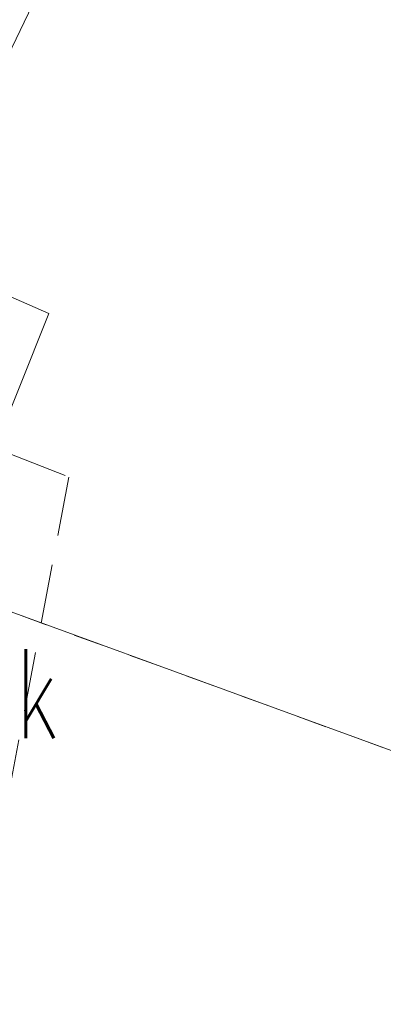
# Model space of a CAD drawing. Header units: millimetres. Extents: x -367306 to 168495, y -187323 to 82034.
# Tile 162 of 170: x 95501 to 101612, y -5569 to 10985. Entities that reach past the tile are written whole.
import ezdxf

# ---------------------------------------------------------------- set-up
doc = ezdxf.new("R2010")
doc.units = ezdxf.units.MM
doc.header["$MEASUREMENT"] = 0
doc.linetypes.add('L_0_03', pattern=[1000, 500, -500])
doc.linetypes.add('L_0_04', pattern=[1500, 1000, -500])
for name, color, linetype, lineweight in [('Nowe_0_Nr_pióra__9', 7, 'Continuous', 13), ('Nowe_EGDE_Nr_pióra__9', 7, 'Continuous', 13), ('Nowe_EGUG_Nr_pióra__9', 7, 'Continuous', 13), ('Nowe_OTOO_Nr_pióra__8', 7, 'Continuous', 13), ('Nowe_OTOO_Nr_pióra__9', 7, 'Continuous', 13), ('Nowe_SUKS_O_Nr_pióra__8', 7, 'Continuous', 13)]:
    doc.layers.add(name, color=color, linetype=linetype, lineweight=lineweight)
doc.styles.add('STYL_AUTOMATYCZNY_3', font='Simplex.shx')

msp = doc.modelspace()

# ---------------------------------------------------------------- linework, layer by layer
at = {"layer": 'Nowe_0_Nr_pióra__9', "color": 7, "linetype": 'L_0_04', "lineweight": 13}
msp.add_lwpolyline([(-54175.8, -16615), (-36542.5, 13691.6), (-32491.5, 24497.6), (-41006.9, 52709.3), (-354.8, 78621.1), (4924.1, 35501.4), (-2954.1, 7738.8), (31962.3, -8247.3), (46488.5, 22925.7), (96328.3, 3296.1), (84395.1, -59501.6), (78496.2, -91288.2), (63259, -147476.2), (43808.2, -176834.2), (-26519.8, -152286.8), (-79150.4, -133916.5), (-87259.9, -85957.4)], close=True, dxfattribs=at)
at = {"layer": 'Nowe_EGDE_Nr_pióra__9', "color": 7, "linetype": 'Continuous', "lineweight": 13, "flags": 128}
for points in [[(109101.6, -3983), (92201.6, 2177)], [(92201.6, 2177), (109101.6, -3983)]]:
    msp.add_lwpolyline(points, dxfattribs=at)
at = {"layer": 'Nowe_EGUG_Nr_pióra__9', "color": 7, "linetype": 'L_0_03', "lineweight": 13, "flags": 128}
msp.add_lwpolyline([(109101.6, -3983), (92201.6, 2177)], dxfattribs=at)
at = {"layer": 'Nowe_OTOO_Nr_pióra__8', "color": 7, "linetype": 'Continuous', "lineweight": 13}
msp.add_line((95991.6, 6047), (95991.7, 6047), dxfattribs=at)
at = {"layer": 'Nowe_OTOO_Nr_pióra__9', "color": 7, "linetype": 'Continuous', "lineweight": 13, "flags": 128}
msp.add_lwpolyline([(87017.4, -12270), (89361.6, -3983), (90071.6, -1563), (91301.6, 1497), (91491.6, 2027), (91701.6, 2447), (94081.6, 1327), (94501.6, 2327), (95991.6, 6047), (93701.6, 7047), (101541.6, 23367), (102751.6, 25617), (105091.6, 29277), (110021.6, 33307), (112151.6, 33167), (118261.6, 21937), (120927.5, 17208)], dxfattribs=at)

# ---------------------------------------------------------------- texts
at = {"layer": 'Nowe_SUKS_O_Nr_pióra__8', "color": 7, "linetype": 'Continuous', "lineweight": 13, "insert": (95436.4, -1095.7), "char_height": 1500, "attachment_point": 7, "style": 'STYL_AUTOMATYCZNY_3'}
msp.add_mtext('\\A1;{\\W0.660000x;\\pql;\\FSimplex.shx;k}', dxfattribs=at)

doc.saveas('drawing.dxf')
